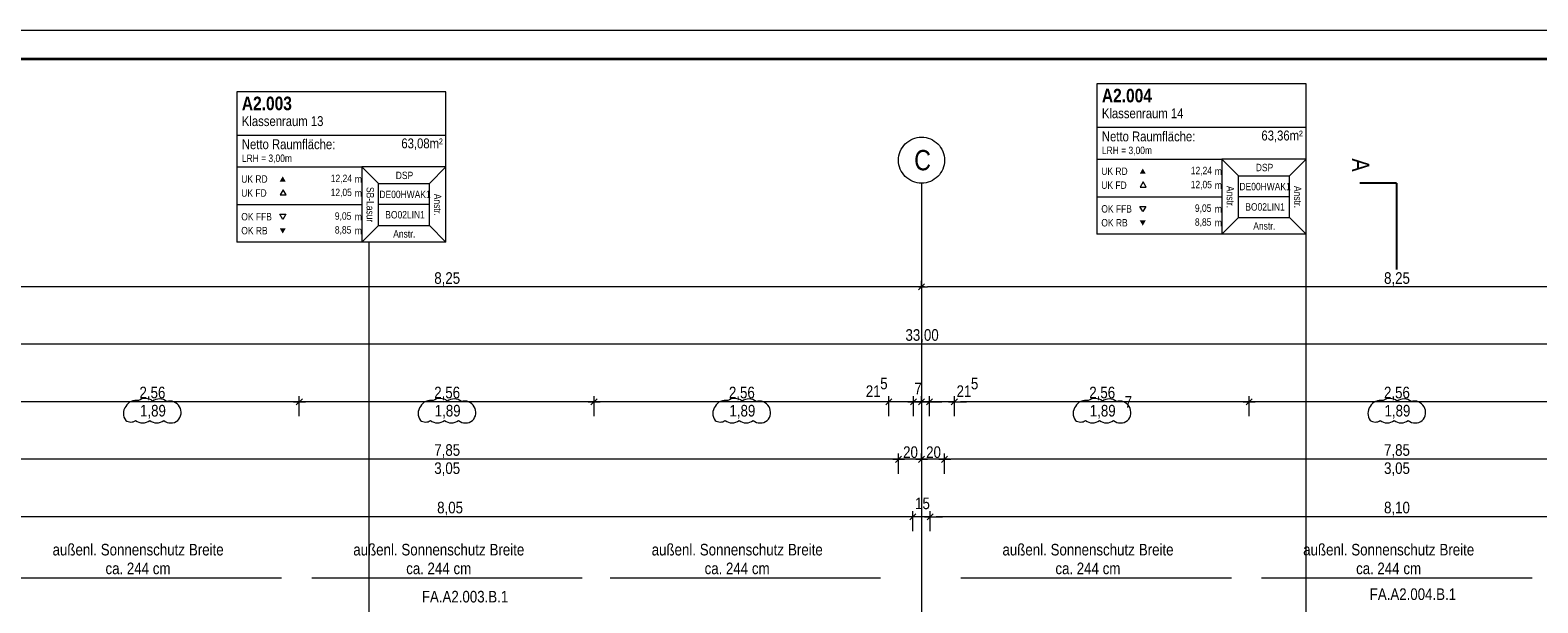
# Model space of a CAD drawing. Extents: x -634 to 300, y 62 to 1102.
# Tile 107 of 125: x -477 to -215, y 1003 to 1102. Entities that reach past the tile are written whole.
import ezdxf
from ezdxf.lldxf.tags import DXFTag

# ---------------------------------------------------------------- set-up
doc = ezdxf.new("R2010")
doc.units = 0
doc.layers.get('0').update_dxf_attribs({"lineweight": 13})
for name, color, linetype, lineweight in [('30 -33 Aussenwände- 8 Sonnenschutz', 7, 'Continuous', 9), ('70 -71 Achsen- 1 Gebäudeachsen', 7, 'STRICHPUNKT2-A06CPW00L0', 18), ('70 -72 Beschriftung- 6 Schnittverläufe', 7, 'STRICHPUNKT2-A06CPW00L0', 25), ('iwb_Plankopf Rahmen', 7, 'Continuous', 35), ('Keine-A06CPVZYL0', 7, 'Continuous', 9)]:
    doc.layers.add(name, color=color, linetype=linetype, lineweight=lineweight)
for name, color, linetype, lineweight, true_color in [('70 -72 Beschriftung- 1 Beschriftung allgemein', 7, 'Continuous', 9, 0xff6633), ('70 -75 Raumstempel- 1 Raumstempel-A06CPVZWL0', 1, 'Continuous', 50, 0xff0000), ('70 -75 Raumstempel-2 Verweislinie', 3, 'Continuous', 9, 0x00ff00), ('70 -76 Bemaßung- 2 Allgemein', 9, 'Continuous', 5, 0x808080), ('70 -77 Revision- 2 Wolken', 7, 'Continuous', 18, 0x944cff)]:
    doc.layers.add(name, color=color, linetype=linetype, lineweight=lineweight, true_color=true_color)
doc.styles.get("Standard").update_dxf_attribs({"font": 'ARIALN.TTF'})
tags = doc.linetypes.add('STRICHPUNKT2-A06CPW00L0', pattern=[12.7, 6.35, -3.175, 0, -3.175]).pattern_tags.tags
tags[10:11] = [DXFTag(74, 4), DXFTag(75, 0), DXFTag(340, '0'), DXFTag(46, 0.0), DXFTag(50, 0.0), DXFTag(44, 0.0), DXFTag(45, 0.0)]
tags[8:9] = [DXFTag(74, 4), DXFTag(75, 0), DXFTag(340, '0'), DXFTag(46, 0.0), DXFTag(50, 0.0), DXFTag(44, 0.0), DXFTag(45, 0.0)]
tags[6:7] = [DXFTag(74, 4), DXFTag(75, 0), DXFTag(340, '0'), DXFTag(46, 0.0), DXFTag(50, 0.0), DXFTag(44, 0.0), DXFTag(45, 0.0)]
tags[4:5] = [DXFTag(74, 4), DXFTag(75, 0), DXFTag(340, '0'), DXFTag(46, 0.0), DXFTag(50, 0.0), DXFTag(44, 0.0), DXFTag(45, 0.0)]

# ---------------------------------------------------------------- blocks, each defined once
blk = doc.blocks.new('Referenz-A06CPW02L0')
at = {"layer": '30 -33 Aussenwände- 8 Sonnenschutz', "color": 0, "linetype": 'Continuous', "ltscale": 0.13}
for p, q in [((-433.22, 1007.15), (-480.22, 1007.15)), ((-380.98, 1007.15), (-427.98, 1007.15)), ((-329.14, 1007.15), (-376.14, 1007.15)), ((-268.2, 1007.15), (-315.2, 1007.15)), ((-215.96, 1007.15), (-262.96, 1007.15))]:
    blk.add_line(p, q, dxfattribs=at)
at = {"layer": '70 -71 Achsen- 1 Gebäudeachsen', "color": 0, "linetype": 'STRICHPUNKT2-A06CPW00L0', "ltscale": 0.18}
blk.add_line((-322.03, 1075.82), (-322.03, 76.38), dxfattribs=at)
at = {"layer": '70 -72 Beschriftung- 6 Schnittverläufe', "color": 0, "linetype": 'STRICHPUNKT2-A06CPW00L0', "ltscale": 0.25}
blk.add_line((-239.53, 1075.82), (-239.53, 1060.82), dxfattribs=at)
at = {"layer": '70 -75 Raumstempel- 1 Raumstempel-A06CPVZWL0', "color": 0, "lineweight": 9}
for p, q in [((-291.56, 1093.09), (-291.56, 1066.95)), ((-255.24, 1093.09), (-291.56, 1093.09)), ((-255.24, 1066.95), (-255.24, 1093.09)), ((-440.97, 1091.72), (-440.97, 1065.59)), ((-404.65, 1091.72), (-440.97, 1091.72)), ((-404.65, 1065.59), (-404.65, 1091.72)), ((-255.24, 1085.49), (-291.56, 1085.49)), ((-404.65, 1084.13), (-440.97, 1084.13)), ((-291.56, 1080.02), (-269.84, 1080.02)), ((-266.95, 1077.12), (-269.84, 1080.02)), ((-255.24, 1080.02), (-269.84, 1080.02)), ((-269.84, 1080.02), (-269.84, 1066.95)), ((-258.12, 1077.12), (-255.24, 1080.02)), ((-440.97, 1078.66), (-419.25, 1078.66)), ((-416.36, 1075.76), (-419.25, 1078.66)), ((-404.65, 1078.66), (-419.25, 1078.66)), ((-419.25, 1078.66), (-419.25, 1065.59)), ((-407.53, 1075.76), (-404.65, 1078.66)), ((-266.95, 1069.85), (-266.95, 1077.12)), ((-266.95, 1077.12), (-258.12, 1077.12)), ((-258.12, 1069.85), (-258.12, 1077.12)), ((-432.94, 1074.69), (-433.46, 1073.79)), ((-432.41, 1073.79), (-432.94, 1074.69)), ((-416.36, 1068.48), (-416.36, 1075.76)), ((-416.36, 1075.76), (-407.53, 1075.76)), ((-407.53, 1068.48), (-407.53, 1075.76)), ((-283.53, 1076.06), (-284.05, 1075.15)), ((-284.05, 1075.15), (-283, 1075.15)), ((-283, 1075.15), (-283.53, 1076.06)), ((-440.97, 1072.12), (-419.25, 1072.12)), ((-433.46, 1073.79), (-432.41, 1073.79)), ((-407.53, 1072.12), (-416.36, 1072.12)), ((-291.56, 1073.48), (-269.84, 1073.48)), ((-283.6, 1070.88), (-284.12, 1071.79)), ((-284.12, 1071.79), (-283.08, 1071.79)), ((-283.08, 1071.79), (-283.6, 1070.88)), ((-258.12, 1073.48), (-266.95, 1073.48)), ((-433.01, 1069.52), (-433.53, 1070.42)), ((-433.53, 1070.42), (-432.49, 1070.42)), ((-432.49, 1070.42), (-433.01, 1069.52)), ((-266.95, 1069.85), (-269.84, 1066.95)), ((-266.95, 1069.85), (-258.12, 1069.85)), ((-258.12, 1069.85), (-255.24, 1066.95)), ((-416.36, 1068.48), (-419.25, 1065.59)), ((-416.36, 1068.48), (-407.53, 1068.48)), ((-407.53, 1068.48), (-404.65, 1065.59)), ((-255.24, 1066.95), (-291.56, 1066.95)), ((-404.65, 1065.59), (-440.97, 1065.59))]:
    blk.add_line(p, q, dxfattribs=at)
at = {"layer": '70 -75 Raumstempel- 1 Raumstempel-A06CPVZWL0', "color": 0, "lineweight": 0}
for points in [[(-432.49, 1076.11), (-433.01, 1077.02), (-433.53, 1076.11)], [(-283.08, 1077.47), (-283.6, 1078.38), (-284.12, 1077.47)], [(-283.08, 1069.34), (-283.6, 1068.44), (-284.12, 1069.34)], [(-432.49, 1067.98), (-433.01, 1067.07), (-433.53, 1067.98)]]:
    blk.add_solid(points, dxfattribs=at)
at = {"layer": '70 -75 Raumstempel-2 Verweislinie', "color": 0, "linetype": 'Continuous', "ltscale": 0.13}
for p, q in [((-255.24, 937.84), (-255.24, 1066.95)), ((-417.99, 935.68), (-417.99, 1065.59))]:
    blk.add_line(p, q, dxfattribs=at)
at = {"layer": '70 -76 Bemaßung- 2 Allgemein', "color": 0, "linetype": 'Continuous', "ltscale": 0.13}
for p, q in [((-321.5, 1058.35), (-322.56, 1057.29)), ((-322.56, 1057.29), (-321.5, 1058.35)), ((-322.03, 1057.88), (-322.03, 1058.82)), ((-322.03, 1057.88), (-322.03, 1058.82)), ((-323.09, 1057.82), (-485.97, 1057.82)), ((-321.53, 1057.82), (-323.09, 1057.82)), ((-322.53, 1057.82), (-320.97, 1057.82)), ((-158.09, 1057.82), (-320.97, 1057.82)), ((6.91, 1047.82), (-554.53, 1047.82)), ((-431.19, 1037.82), (-480.27, 1037.82)), ((-429.13, 1037.82), (-431.19, 1037.82)), ((-431.13, 1037.82), (-429.07, 1037.82)), ((-430.13, 1035.32), (-430.13, 1038.82)), ((-430.13, 1035.32), (-430.13, 1038.82)), ((-379.99, 1037.82), (-429.07, 1037.82)), ((-377.93, 1037.82), (-379.99, 1037.82)), ((-379.93, 1037.82), (-377.87, 1037.82)), ((-378.93, 1035.32), (-378.93, 1038.82)), ((-378.93, 1035.32), (-378.93, 1038.82)), ((-328.79, 1037.82), (-377.87, 1037.82)), ((-328.79, 1037.82), (-329.85, 1037.82)), ((-326.73, 1037.82), (-328.79, 1037.82)), ((-326.73, 1037.82), (-328.79, 1037.82)), ((-327.73, 1035.32), (-327.73, 1038.82)), ((-327.73, 1035.32), (-327.73, 1038.82)), ((-323.43, 1037.82), (-327.73, 1037.82)), ((-324.49, 1037.82), (-325.55, 1037.82)), ((-322.43, 1037.82), (-324.49, 1037.82)), ((-324.43, 1037.82), (-322.37, 1037.82)), ((-323.09, 1037.82), (-324.15, 1037.82)), ((-323.43, 1035.32), (-323.43, 1038.82)), ((-323.43, 1035.32), (-323.43, 1038.82)), ((-322.03, 1037.82), (-323.43, 1037.82)), ((-321.03, 1037.82), (-323.09, 1037.82)), ((-323.03, 1037.82), (-320.97, 1037.82)), ((-321.69, 1037.82), (-322.75, 1037.82)), ((-322.37, 1037.82), (-321.31, 1037.82)), ((-322.03, 1037.88), (-322.03, 1038.82)), ((-322.03, 1037.88), (-322.03, 1038.82)), ((-320.63, 1037.82), (-322.03, 1037.82)), ((-319.63, 1037.82), (-321.69, 1037.82)), ((-321.63, 1037.82), (-319.57, 1037.82)), ((-320.97, 1037.82), (-319.91, 1037.82)), ((-320.63, 1035.32), (-320.63, 1038.82)), ((-320.63, 1035.32), (-320.63, 1038.82)), ((-316.33, 1037.82), (-320.63, 1037.82)), ((-319.57, 1037.82), (-318.51, 1037.82)), ((-317.33, 1037.82), (-315.27, 1037.82)), ((-317.33, 1037.82), (-315.27, 1037.82)), ((-316.33, 1035.32), (-316.33, 1038.82)), ((-316.33, 1035.32), (-316.33, 1038.82)), ((-315.27, 1037.82), (-314.21, 1037.82)), ((-266.19, 1037.82), (-315.27, 1037.82)), ((-264.13, 1037.82), (-266.19, 1037.82)), ((-266.13, 1037.82), (-264.07, 1037.82)), ((-265.13, 1035.32), (-265.13, 1038.82)), ((-265.13, 1035.32), (-265.13, 1038.82)), ((-214.99, 1037.82), (-264.07, 1037.82)), ((-212.93, 1037.82), (-214.99, 1037.82)), ((-327.09, 1027.82), (-481.97, 1027.82)), ((-325.03, 1027.82), (-327.09, 1027.82)), ((-327.03, 1027.82), (-324.97, 1027.82)), ((-326.03, 1025.32), (-326.03, 1028.82)), ((-326.03, 1025.32), (-326.03, 1028.82)), ((-323.09, 1027.82), (-324.97, 1027.82)), ((-321.03, 1027.82), (-323.09, 1027.82)), ((-323.03, 1027.82), (-320.97, 1027.82)), ((-322.03, 1027.88), (-322.03, 1028.82)), ((-322.03, 1027.88), (-322.03, 1028.82)), ((-319.09, 1027.82), (-320.97, 1027.82)), ((-317.03, 1027.82), (-319.09, 1027.82)), ((-319.03, 1027.82), (-316.97, 1027.82)), ((-318.03, 1025.32), (-318.03, 1028.82)), ((-318.03, 1025.32), (-318.03, 1028.82)), ((-162.09, 1027.82), (-316.97, 1027.82)), ((-324.59, 1017.82), (-483.47, 1017.82)), ((-324.59, 1017.82), (-325.65, 1017.82)), ((-322.53, 1017.82), (-324.59, 1017.82)), ((-322.53, 1017.82), (-324.59, 1017.82)), ((-323.53, 1015.32), (-323.53, 1018.82)), ((-323.53, 1015.32), (-323.53, 1018.82)), ((-320.53, 1017.82), (-323.53, 1017.82)), ((-321.53, 1017.82), (-319.47, 1017.82)), ((-321.53, 1017.82), (-319.47, 1017.82)), ((-320.53, 1015.32), (-320.53, 1018.82)), ((-320.53, 1015.32), (-320.53, 1018.82)), ((-319.47, 1017.82), (-318.41, 1017.82)), ((-159.59, 1017.82), (-319.47, 1017.82))]:
    blk.add_line(p, q, dxfattribs=at)
at = {"layer": '70 -76 Bemaßung- 2 Allgemein', "color": 0, "linetype": 'Continuous', "lineweight": 20, "ltscale": 0.2}
for p, q in [((-429.6, 1038.35), (-430.66, 1037.29)), ((-430.66, 1037.29), (-429.6, 1038.35)), ((-378.4, 1038.35), (-379.46, 1037.29)), ((-379.46, 1037.29), (-378.4, 1038.35)), ((-327.2, 1038.35), (-328.26, 1037.29)), ((-327.2, 1038.35), (-328.26, 1037.29)), ((-323.96, 1037.29), (-322.9, 1038.35)), ((-322.9, 1038.35), (-323.96, 1037.29)), ((-322.56, 1037.29), (-321.5, 1038.35)), ((-321.5, 1038.35), (-322.56, 1037.29)), ((-321.16, 1037.29), (-320.1, 1038.35)), ((-320.1, 1038.35), (-321.16, 1037.29)), ((-316.86, 1037.29), (-315.8, 1038.35)), ((-316.86, 1037.29), (-315.8, 1038.35)), ((-264.6, 1038.35), (-265.66, 1037.29)), ((-265.66, 1037.29), (-264.6, 1038.35)), ((-325.5, 1028.35), (-326.56, 1027.29)), ((-326.56, 1027.29), (-325.5, 1028.35)), ((-321.5, 1028.35), (-322.56, 1027.29)), ((-322.56, 1027.29), (-321.5, 1028.35)), ((-317.5, 1028.35), (-318.56, 1027.29)), ((-318.56, 1027.29), (-317.5, 1028.35)), ((-323, 1018.35), (-324.06, 1017.29)), ((-323, 1018.35), (-324.06, 1017.29)), ((-321.06, 1017.29), (-320, 1018.35)), ((-321.06, 1017.29), (-320, 1018.35))]:
    blk.add_line(p, q, dxfattribs=at)
at = {"layer": '70 -77 Revision- 2 Wolken', "color": 0, "linetype": 'Continuous', "ltscale": 0.18}
for centre, major_axis in [((-458.5, 1036.04), (-0.84, 1.85)), ((-458.5, 1036.04), (0.44, 1.98)), ((-456.89, 1036.36), (0.06, 2.03)), ((-456.89, 1036.36), (1.27, 1.59)), ((-454.45, 1036.29), (0.06, 2.03)), ((-454.45, 1036.29), (1.27, 1.59)), ((-452.67, 1035.92), (0.77, 1.88)), ((-452.67, 1035.92), (1.74, 1.05)), ((-407.3, 1036.04), (-0.84, 1.85)), ((-407.3, 1036.04), (0.44, 1.98)), ((-405.69, 1036.36), (0.06, 2.03)), ((-405.69, 1036.36), (1.27, 1.59)), ((-403.25, 1036.29), (0.06, 2.03)), ((-403.25, 1036.29), (1.27, 1.59)), ((-401.47, 1035.92), (0.77, 1.88)), ((-401.47, 1035.92), (1.74, 1.05)), ((-356.1, 1036.04), (-0.84, 1.85)), ((-356.1, 1036.04), (0.44, 1.98)), ((-354.49, 1036.36), (0.06, 2.03)), ((-354.49, 1036.36), (1.27, 1.59)), ((-352.05, 1036.29), (0.06, 2.03)), ((-352.05, 1036.29), (1.27, 1.59)), ((-350.27, 1035.92), (0.77, 1.88)), ((-350.27, 1035.92), (1.74, 1.05)), ((-293.5, 1036.04), (-0.84, 1.85)), ((-293.5, 1036.04), (0.44, 1.98)), ((-291.89, 1036.36), (0.06, 2.03)), ((-291.89, 1036.36), (1.27, 1.59)), ((-289.45, 1036.29), (0.06, 2.03)), ((-289.45, 1036.29), (1.27, 1.59)), ((-287.67, 1035.92), (0.77, 1.88)), ((-287.67, 1035.92), (1.74, 1.05)), ((-242.3, 1036.04), (-0.84, 1.85)), ((-242.3, 1036.04), (0.44, 1.98)), ((-240.69, 1036.36), (0.06, 2.03)), ((-240.69, 1036.36), (1.27, 1.59)), ((-238.25, 1036.29), (0.06, 2.03)), ((-238.25, 1036.29), (1.27, 1.59)), ((-236.47, 1035.92), (0.77, 1.88)), ((-236.47, 1035.92), (1.74, 1.05)), ((-458.66, 1035.8), (-1.63, 1.22)), ((-458.66, 1035.8), (-2.03, 0)), ((-452.7, 1035.96), (1.46, -1.42)), ((-452.7, 1035.96), (2.02, -0.26)), ((-407.46, 1035.8), (-1.63, 1.22)), ((-407.46, 1035.8), (-2.03, 0)), ((-401.5, 1035.96), (1.46, -1.42)), ((-401.5, 1035.96), (2.02, -0.26)), ((-356.26, 1035.8), (-1.63, 1.22)), ((-356.26, 1035.8), (-2.03, 0)), ((-350.3, 1035.96), (1.46, -1.42)), ((-350.3, 1035.96), (2.02, -0.26)), ((-293.66, 1035.8), (-1.63, 1.22)), ((-293.66, 1035.8), (-2.03, 0)), ((-287.7, 1035.96), (1.46, -1.42)), ((-287.7, 1035.96), (2.02, -0.26)), ((-242.46, 1035.8), (-1.63, 1.22)), ((-242.46, 1035.8), (-2.03, 0)), ((-236.5, 1035.96), (1.46, -1.42)), ((-236.5, 1035.96), (2.02, -0.26)), ((-459.41, 1035.73), (-0.87, -1.15)), ((-459.41, 1035.73), (-0.01, -1.44)), ((-457.33, 1036.19), (-1.23, -1.62)), ((-457.33, 1036.19), (-0.01, -2.03)), ((-454.89, 1036.18), (-1.23, -1.62)), ((-454.89, 1036.18), (-0.01, -2.03)), ((-452.45, 1036.17), (-1.23, -1.62)), ((-452.45, 1036.17), (-0.01, -2.03)), ((-408.21, 1035.73), (-0.87, -1.15)), ((-408.21, 1035.73), (-0.01, -1.44)), ((-406.13, 1036.19), (-1.23, -1.62)), ((-406.13, 1036.19), (-0.01, -2.03)), ((-403.69, 1036.18), (-1.23, -1.62)), ((-403.69, 1036.18), (-0.01, -2.03)), ((-401.25, 1036.17), (-1.23, -1.62)), ((-401.25, 1036.17), (-0.01, -2.03)), ((-357.01, 1035.73), (-0.87, -1.15)), ((-357.01, 1035.73), (-0.01, -1.44)), ((-354.93, 1036.19), (-1.23, -1.62)), ((-354.93, 1036.19), (-0.01, -2.03)), ((-352.49, 1036.18), (-1.23, -1.62)), ((-352.49, 1036.18), (-0.01, -2.03)), ((-350.05, 1036.17), (-1.23, -1.62)), ((-350.05, 1036.17), (-0.01, -2.03)), ((-294.41, 1035.73), (-0.87, -1.15)), ((-294.41, 1035.73), (-0.01, -1.44)), ((-292.33, 1036.19), (-1.23, -1.62)), ((-292.33, 1036.19), (-0.01, -2.03)), ((-289.89, 1036.18), (-1.23, -1.62)), ((-289.89, 1036.18), (-0.01, -2.03)), ((-287.45, 1036.17), (-1.23, -1.62)), ((-287.45, 1036.17), (-0.01, -2.03)), ((-243.21, 1035.73), (-0.87, -1.15)), ((-243.21, 1035.73), (-0.01, -1.44)), ((-241.13, 1036.19), (-1.23, -1.62)), ((-241.13, 1036.19), (-0.01, -2.03)), ((-238.69, 1036.18), (-1.23, -1.62)), ((-238.69, 1036.18), (-0.01, -2.03)), ((-236.25, 1036.17), (-1.23, -1.62)), ((-236.25, 1036.17), (-0.01, -2.03))]:
    blk.add_ellipse(centre, major_axis=major_axis, ratio=1, start_param=0, end_param=0.643501, dxfattribs=at)
at = {"layer": 'Keine-A06CPVZYL0', "color": 0, "linetype": 'Continuous', "ltscale": 0.13}
for p, q in [((-325.56, 1081.71), (-325.36, 1082.05)), ((-325.36, 1082.05), (-325.13, 1082.36)), ((-325.13, 1082.36), (-324.86, 1082.65)), ((-324.86, 1082.65), (-324.57, 1082.92)), ((-324.57, 1082.92), (-324.26, 1083.15)), ((-324.26, 1083.15), (-323.92, 1083.35)), ((-323.92, 1083.35), (-323.56, 1083.52)), ((-323.56, 1083.52), (-323.19, 1083.65)), ((-323.19, 1083.65), (-322.81, 1083.75)), ((-322.81, 1083.75), (-322.43, 1083.8)), ((-322.43, 1083.8), (-322.03, 1083.82)), ((-322.03, 1083.82), (-321.64, 1083.8)), ((-321.64, 1083.8), (-321.25, 1083.75)), ((-321.25, 1083.75), (-320.87, 1083.65)), ((-320.87, 1083.65), (-320.5, 1083.52)), ((-320.5, 1083.52), (-320.15, 1083.35)), ((-320.15, 1083.35), (-319.81, 1083.15)), ((-319.81, 1083.15), (-319.5, 1082.92)), ((-319.5, 1082.92), (-319.2, 1082.65)), ((-319.2, 1082.65), (-318.94, 1082.36)), ((-318.94, 1082.36), (-318.71, 1082.05)), ((-318.71, 1082.05), (-318.51, 1081.71)), ((-326.03, 1079.82), (-326.01, 1080.22)), ((-326.01, 1079.43), (-326.03, 1079.82)), ((-326.01, 1080.22), (-325.96, 1080.6)), ((-325.96, 1079.04), (-326.01, 1079.43)), ((-325.96, 1080.6), (-325.86, 1080.98)), ((-325.86, 1080.98), (-325.73, 1081.35)), ((-325.73, 1081.35), (-325.56, 1081.71)), ((-318.51, 1081.71), (-318.34, 1081.35)), ((-318.34, 1081.35), (-318.21, 1080.98)), ((-318.21, 1080.98), (-318.11, 1080.6)), ((-318.11, 1080.6), (-318.05, 1080.22)), ((-318.05, 1079.43), (-318.11, 1079.04)), ((-318.05, 1080.22), (-318.03, 1079.82)), ((-318.03, 1079.82), (-318.05, 1079.43)), ((-325.86, 1078.66), (-325.96, 1079.04)), ((-325.73, 1078.29), (-325.86, 1078.66)), ((-325.56, 1077.94), (-325.73, 1078.29)), ((-325.36, 1077.6), (-325.56, 1077.94)), ((-325.13, 1077.29), (-325.36, 1077.6)), ((-324.86, 1077), (-325.13, 1077.29)), ((-324.57, 1076.73), (-324.86, 1077)), ((-324.26, 1076.5), (-324.57, 1076.73)), ((-319.5, 1076.73), (-319.81, 1076.5)), ((-319.2, 1077), (-319.5, 1076.73)), ((-318.94, 1077.29), (-319.2, 1077)), ((-318.71, 1077.6), (-318.94, 1077.29)), ((-318.51, 1077.94), (-318.71, 1077.6)), ((-318.34, 1078.29), (-318.51, 1077.94)), ((-318.21, 1078.66), (-318.34, 1078.29)), ((-318.11, 1079.04), (-318.21, 1078.66)), ((-323.92, 1076.3), (-324.26, 1076.5)), ((-323.56, 1076.13), (-323.92, 1076.3)), ((-323.19, 1076), (-323.56, 1076.13)), ((-322.81, 1075.9), (-323.19, 1076)), ((-322.43, 1075.84), (-322.81, 1075.9)), ((-322.03, 1075.82), (-322.43, 1075.84)), ((-321.64, 1075.84), (-322.03, 1075.82)), ((-321.25, 1075.9), (-321.64, 1075.84)), ((-320.87, 1076), (-321.25, 1075.9)), ((-320.5, 1076.13), (-320.87, 1076)), ((-320.15, 1076.3), (-320.5, 1076.13)), ((-319.81, 1076.5), (-320.15, 1076.3))]:
    blk.add_line(p, q, dxfattribs=at)
at = {"layer": 'Keine-A06CPVZYL0', "color": 0, "lineweight": 25}
blk.add_line((-239.53, 1075.82), (-245.88, 1075.82), dxfattribs=at)
at = {"layer": '30 -33 Aussenwände- 8 Sonnenschutz', "color": 0, "linetype": 'Continuous', "ltscale": 0.13, "char_height": 2.0138, "attachment_point": 1}
for s, insert in [('{\\fArial Narrow;außenl.}', (-472.99, 1013.12)), ('{\\fArial Narrow;Sonnenschutz}', (-464.62, 1013.12)), ('{\\fArial Narrow;Breite}', (-449.3, 1013.12)), ('{\\fArial Narrow;außenl.}', (-420.75, 1013.12)), ('{\\fArial Narrow;Sonnenschutz}', (-412.39, 1013.12)), ('{\\fArial Narrow;Breite}', (-397.07, 1013.12)), ('{\\fArial Narrow;außenl.}', (-368.91, 1013.12)), ('{\\fArial Narrow;Sonnenschutz}', (-360.55, 1013.12)), ('{\\fArial Narrow;Breite}', (-345.22, 1013.12)), ('{\\fArial Narrow;außenl.}', (-307.97, 1013.12)), ('{\\fArial Narrow;Sonnenschutz}', (-299.61, 1013.12)), ('{\\fArial Narrow;Breite}', (-284.28, 1013.12)), ('{\\fArial Narrow;außenl.}', (-255.73, 1013.12)), ('{\\fArial Narrow;Sonnenschutz}', (-247.37, 1013.12)), ('{\\fArial Narrow;Breite}', (-232.05, 1013.12)), ('{\\fArial Narrow;ca.}', (-463.79, 1009.86)), ('{\\fArial Narrow;244}', (-460.09, 1009.86)), ('{\\fArial Narrow;cm}', (-455.58, 1009.86)), ('{\\fArial Narrow;ca.}', (-411.55, 1009.86)), ('{\\fArial Narrow;244}', (-407.86, 1009.86)), ('{\\fArial Narrow;cm}', (-403.34, 1009.86)), ('{\\fArial Narrow;ca.}', (-359.71, 1009.86)), ('{\\fArial Narrow;244}', (-356.01, 1009.86)), ('{\\fArial Narrow;cm}', (-351.5, 1009.86)), ('{\\fArial Narrow;ca.}', (-298.77, 1009.86)), ('{\\fArial Narrow;244}', (-295.07, 1009.86)), ('{\\fArial Narrow;cm}', (-290.56, 1009.86)), ('{\\fArial Narrow;ca.}', (-246.53, 1009.86)), ('{\\fArial Narrow;244}', (-242.84, 1009.86)), ('{\\fArial Narrow;cm}', (-238.32, 1009.86))]:
    blk.add_mtext(s, dxfattribs=dict(at, insert=insert))
at = {"layer": '70 -72 Beschriftung- 1 Beschriftung allgemein', "color": 0, "linetype": 'Continuous', "ltscale": 0.13, "char_height": 2.0138, "attachment_point": 1}
for s, insert in [('{\\fArial Narrow;FA.A2.003.B.1}', (-408.84, 1004.95)), ('{\\fArial Narrow;FA.A2.004.B.1}', (-244.17, 1005.38))]:
    blk.add_mtext(s, dxfattribs=dict(at, insert=insert))
at = {"layer": '70 -75 Raumstempel- 1 Raumstempel-A06CPVZWL0', "color": 0, "linetype": 'Continuous', "ltscale": 0.5, "attachment_point": 1}
for s, insert, char_height, rotation in [('{\\fArial Narrow|b1|i0;A2.004}', (-290.7, 1092.23), 2.3536, 0), ('{\\fArial Narrow|b1|i0;A2.003}', (-440.11, 1090.87), 2.3536, 0), ('{\\fArial Narrow;Klassenraum 13}', (-440.11, 1087.47), 1.7117, 0), ('{\\fArial Narrow;Klassenraum 14}', (-290.7, 1088.83), 1.7117, 0), ('{\\fArial Narrow;Netto Raumfläche:}', (-290.7, 1084.81), 1.7117, 0), ('{\\fArial Narrow;63,36m²}', (-262.99, 1084.97), 1.7117, 0), ('{\\fArial Narrow;Netto Raumfläche:}', (-440.11, 1083.45), 1.7117, 0), ('{\\fArial Narrow;63,08m²}', (-412.4, 1083.6), 1.7117, 0), ('{\\fArial Narrow;LRH = 3,00m}', (-290.7, 1082.17), 1.2838, 0), ('{\\fArial Narrow;LRH = 3,00m}', (-440.11, 1080.8), 1.2838, 0), ('{\\fArial Narrow;DSP}', (-263.96, 1079.19), 1.2838, 0), ('{\\fArial Narrow;UK RD}', (-440.21, 1077.19), 1.2838, 0), ('{\\fArial Narrow;12,24}', (-424.66, 1077.3), 1.2838, 0), ('{\\fArial Narrow;m}', (-420.49, 1077.18), 1.2838, 0), ('{\\fArial Narrow;DSP}', (-413.37, 1077.82), 1.2838, 0), ('{\\fArial Narrow;UK RD}', (-290.8, 1078.55), 1.2838, 0), ('{\\fArial Narrow;12,24}', (-275.25, 1078.67), 1.2838, 0), ('{\\fArial Narrow;m}', (-271.08, 1078.54), 1.2838, 0), ('{\\fArial Narrow;UK FD}', (-440.21, 1074.76), 1.2838, 0), ('{\\fArial Narrow;12,05}', (-424.68, 1074.87), 1.2838, 0), ('{\\fArial Narrow;m}', (-420.49, 1074.75), 1.2838, 0), ('{\\fArial Narrow;SB-Lasur}', (-417.16, 1075.16), 1.2838, 270), ('{\\fArial Narrow;DE00HWAK1}', (-416.21, 1074.52), 1.2838, 0), ('{\\fArial Narrow;Anstr.}', (-405.44, 1073.98), 1.2838, 270), ('{\\fArial Narrow;UK FD}', (-290.8, 1076.12), 1.2838, 0), ('{\\fArial Narrow;12,05}', (-275.27, 1076.23), 1.2838, 0), ('{\\fArial Narrow;m}', (-271.08, 1076.11), 1.2838, 0), ('{\\fArial Narrow;Anstr.}', (-267.74, 1075.34), 1.2838, 270), ('{\\fArial Narrow;DE00HWAK1}', (-266.8, 1075.88), 1.2838, 0), ('{\\fArial Narrow;Anstr.}', (-256.03, 1075.34), 1.2838, 270), ('{\\fArial Narrow;OK FFB}', (-290.8, 1072), 1.2838, 0), ('{\\fArial Narrow;9,05}', (-274.54, 1072.13), 1.2838, 0), ('{\\fArial Narrow;m}', (-271.08, 1072), 1.2838, 0), ('{\\fArial Narrow;BO02LIN1}', (-265.78, 1072.34), 1.2838, 0), ('{\\fArial Narrow;OK FFB}', (-440.21, 1070.64), 1.2838, 0), ('{\\fArial Narrow;9,05}', (-423.95, 1070.76), 1.2838, 0), ('{\\fArial Narrow;m}', (-420.49, 1070.64), 1.2838, 0), ('{\\fArial Narrow;BO02LIN1}', (-415.19, 1070.98), 1.2838, 0), ('{\\fArial Narrow;OK RB}', (-290.8, 1069.59), 1.2838, 0), ('{\\fArial Narrow;8,85}', (-274.54, 1069.71), 1.2838, 0), ('{\\fArial Narrow;m}', (-271.08, 1069.59), 1.2838, 0), ('{\\fArial Narrow;Anstr.}', (-264.4, 1069.03), 1.2838, 0), ('{\\fArial Narrow;OK RB}', (-440.21, 1068.22), 1.2838, 0), ('{\\fArial Narrow;8,85}', (-423.95, 1068.35), 1.2838, 0), ('{\\fArial Narrow;m}', (-420.49, 1068.22), 1.2838, 0), ('{\\fArial Narrow;Anstr.}', (-413.81, 1067.66), 1.2838, 0)]:
    blk.add_mtext(s, dxfattribs=dict(at, insert=insert, char_height=char_height, rotation=rotation))
at = {"layer": '70 -76 Bemaßung- 2 Allgemein', "color": 0, "linetype": 'Continuous', "ltscale": 0.13, "char_height": 2.0138, "attachment_point": 1}
for s, insert in [('{\\fArial Narrow;8,25}', (-406.68, 1060.34)), ('{\\fArial Narrow;8,25}', (-241.68, 1060.34)), ('{\\fArial Narrow;33,00}', (-324.82, 1050.44)), ('{\\fArial Narrow;2,56}', (-457.89, 1040.44)), ('{\\fArial Narrow;2,56}', (-406.69, 1040.44)), ('{\\fArial Narrow;2,56}', (-355.49, 1040.44)), ('{\\fArial Narrow;21}', (-331.71, 1040.67)), ('{\\fArial Narrow;5}', (-329.21, 1042.01)), ('{\\fArial Narrow;7}', (-323.27, 1041.14)), ('{\\fArial Narrow;21}', (-315.95, 1040.67)), ('{\\fArial Narrow;5}', (-313.45, 1042.01)), ('{\\fArial Narrow;2,56}', (-292.89, 1040.44)), ('{\\fArial Narrow;2,56}', (-241.69, 1040.44)), ('{\\fArial Narrow;1,89}', (-457.8, 1037.28)), ('{\\fArial Narrow;1,89}', (-406.6, 1037.28)), ('{\\fArial Narrow;1,89}', (-355.4, 1037.28)), ('{\\fArial Narrow;1,89}', (-292.8, 1037.28)), ('{\\fArial Narrow;7}', (-286.73, 1038.83)), ('{\\fArial Narrow;1,89}', (-241.6, 1037.28)), ('{\\fArial Narrow;7,85}', (-406.68, 1030.44)), ('{\\fArial Narrow;20}', (-325.23, 1030.07)), ('{\\fArial Narrow;20}', (-321.23, 1030.07)), ('{\\fArial Narrow;7,85}', (-241.68, 1030.44)), ('{\\fArial Narrow;3,05}', (-406.68, 1027.29)), ('{\\fArial Narrow;3,05}', (-241.68, 1027.29)), ('{\\fArial Narrow;8,05}', (-406.18, 1020.44)), ('{\\fArial Narrow;15}', (-323.15, 1021.17)), ('{\\fArial Narrow;8,10}', (-241.68, 1020.44))]:
    blk.add_mtext(s, dxfattribs=dict(at, insert=insert))
at = {"layer": 'Keine-A06CPVZYL0', "color": 0, "linetype": 'Continuous', "ltscale": 0.13, "insert": (-323.31, 1081.59), "char_height": 3.5241, "attachment_point": 1}
blk.add_mtext('{\\fArial Narrow;C}', dxfattribs=at)
at = {"layer": 'Keine-A06CPVZYL0', "color": 0, "linetype": 'Continuous', "ltscale": 0.13, "insert": (-244.22, 1080.14), "char_height": 3.0207, "attachment_point": 1, "rotation": 270}
blk.add_mtext('{\\fArial Narrow;A}', dxfattribs=at)

msp = doc.modelspace()

# ---------------------------------------------------------------- linework, layer by layer
at = {"layer": 'iwb_Plankopf Rahmen', "color": 8, "lineweight": 13, "ltscale": 0.13, "true_color": 0x808080}
msp.add_lwpolyline([(300.35, 62.43), (-619.65, 62.43), (-619.65, 1102.43), (300.35, 1102.43), (300.35, 62.43)], close=True, dxfattribs=at)
at = {"layer": 'iwb_Plankopf Rahmen', "ltscale": 0.35}
msp.add_lwpolyline([(-599.65, 67.43), (-599.65, 1097.43), (295.35, 1097.43), (295.35, 67.43), (-599.65, 67.43)], close=True, dxfattribs=at)

# ---------------------------------------------------------------- block references
at = {"color": 8, "lineweight": 13, "ltscale": 0.13, "true_color": 0x808080}
msp.add_blockref('Referenz-A06CPW02L0', (0, 0), dxfattribs=at)

doc.saveas('drawing.dxf')
